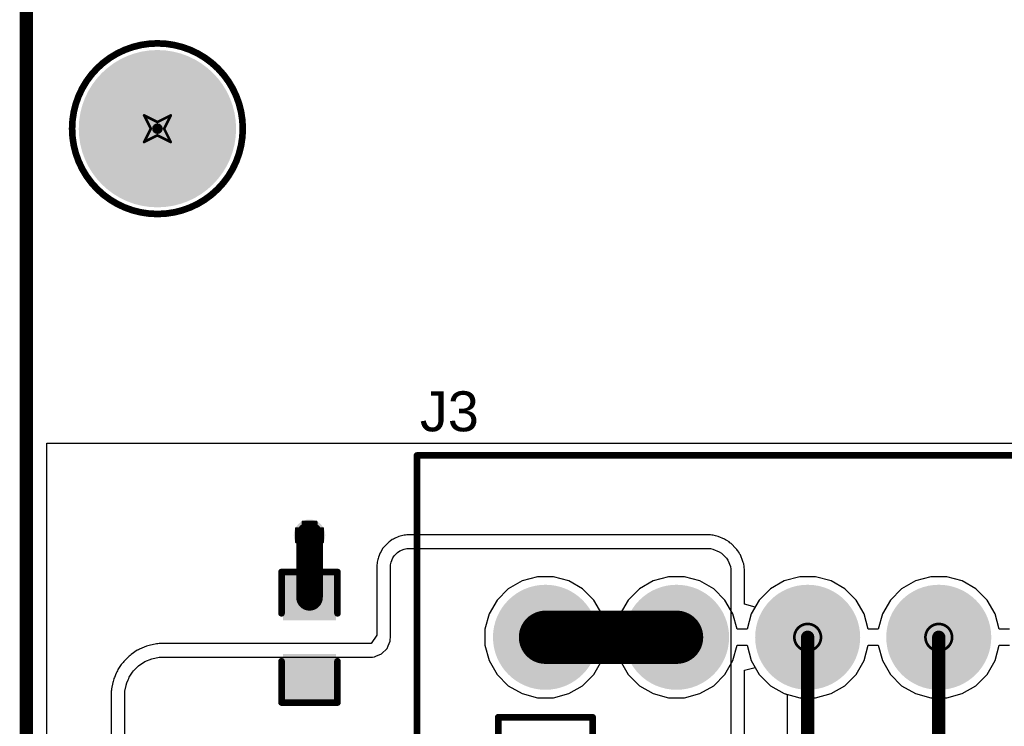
# Model space of a CAD drawing. Header units: inches. Extents: x -0.1 to 10.2, y 0 to 6.5.
# Tile 51 of 95: x 0 to 0.7, y 3.8 to 4.3. Entities that reach past the tile are written whole.
import ezdxf

# ---------------------------------------------------------------- set-up
doc = ezdxf.new("R2010")
doc.units = ezdxf.units.IN
doc.header["$MEASUREMENT"] = 0
for name, color, linetype in [('Board Outline', 216, 'Continuous'), ('Bottom Layer', 5, 'Continuous'), ('Bottom Solder', 6, 'Continuous'), ('Drill Drawing', 1, 'Continuous'), ('Multi-Layer', 9, 'Continuous'), ('Pad Holes', 156, 'Continuous'), ('Top Layer', 1, 'Continuous'), ('Top Overlay', 2, 'Continuous'), ('Top Paste', 8, 'Continuous'), ('Top Solder', 216, 'Continuous'), ('Via Holes', 16, 'Continuous')]:
    doc.layers.add(name, color=color, linetype=linetype)
doc.styles.add('Arial', font='txt', dxfattribs={"height": 0.2})

# ---------------------------------------------------------------- blocks, each defined once
blk = doc.blocks.new('B8B_XH_A_LF__SN__58')
at = {"layer": 'Bottom Layer'}
blk.add_hatch(color=5, dxfattribs=at).paths.add_polyline_path([(-0.30906, -0.03543), (-0.37992, -0.03543), (-0.37992, 0.03543), (-0.30906, 0.03543)])
h = blk.add_hatch(color=5, dxfattribs=at)
edge = h.paths.add_edge_path()
edge.add_arc((-0.24606, 0), 0.03543, 0, 360)
h = blk.add_hatch(color=5, dxfattribs=at)
edge = h.paths.add_edge_path()
edge.add_arc((-0.14764, 0), 0.03543, 0, 360)
h = blk.add_hatch(color=5, dxfattribs=at)
edge = h.paths.add_edge_path()
edge.add_arc((-0.04921, 0), 0.03543, 0, 360)
h = blk.add_hatch(color=5, dxfattribs=at)
edge = h.paths.add_edge_path()
edge.add_arc((0.04921, 0), 0.03543, 0, 360)
h = blk.add_hatch(color=5, dxfattribs=at)
edge = h.paths.add_edge_path()
edge.add_arc((0.14764, 0), 0.03543, 0, 360)
h = blk.add_hatch(color=5, dxfattribs=at)
edge = h.paths.add_edge_path()
edge.add_arc((0.24606, 0), 0.03543, 0, 360)
h = blk.add_hatch(color=5, dxfattribs=at)
edge = h.paths.add_edge_path()
edge.add_arc((0.34449, 0), 0.03543, 0, 360)
at = {"layer": 'Bottom Solder'}
blk.add_hatch(color=6, dxfattribs=at).paths.add_polyline_path([(-0.30506, -0.03943), (-0.38392, -0.03943), (-0.38392, 0.03943), (-0.30506, 0.03943)])
h = blk.add_hatch(color=6, dxfattribs=at)
edge = h.paths.add_edge_path()
edge.add_arc((-0.24606, 0), 0.03943, 0, 360)
h = blk.add_hatch(color=6, dxfattribs=at)
edge = h.paths.add_edge_path()
edge.add_arc((-0.14764, 0), 0.03943, 0, 360)
h = blk.add_hatch(color=6, dxfattribs=at)
edge = h.paths.add_edge_path()
edge.add_arc((-0.04921, 0), 0.03943, 0, 360)
h = blk.add_hatch(color=6, dxfattribs=at)
edge = h.paths.add_edge_path()
edge.add_arc((0.04921, 0), 0.03943, 0, 360)
h = blk.add_hatch(color=6, dxfattribs=at)
edge = h.paths.add_edge_path()
edge.add_arc((0.14764, 0), 0.03943, 0, 360)
h = blk.add_hatch(color=6, dxfattribs=at)
edge = h.paths.add_edge_path()
edge.add_arc((0.24606, 0), 0.03943, 0, 360)
h = blk.add_hatch(color=6, dxfattribs=at)
edge = h.paths.add_edge_path()
edge.add_arc((0.34449, 0), 0.03943, 0, 360)
at = {"layer": 'Multi-Layer'}
blk.add_hatch(color=9, dxfattribs=at).paths.add_polyline_path([(-0.30906, -0.03543), (-0.37992, -0.03543), (-0.37992, 0.03543), (-0.30906, 0.03543)])
h = blk.add_hatch(color=9, dxfattribs=at)
edge = h.paths.add_edge_path()
edge.add_arc((-0.24606, 0), 0.03543, 0, 360)
h = blk.add_hatch(color=9, dxfattribs=at)
edge = h.paths.add_edge_path()
edge.add_arc((-0.14764, 0), 0.03543, 0, 360)
h = blk.add_hatch(color=9, dxfattribs=at)
edge = h.paths.add_edge_path()
edge.add_arc((-0.04921, 0), 0.03543, 0, 360)
h = blk.add_hatch(color=9, dxfattribs=at)
edge = h.paths.add_edge_path()
edge.add_arc((0.04921, 0), 0.03543, 0, 360)
h = blk.add_hatch(color=9, dxfattribs=at)
edge = h.paths.add_edge_path()
edge.add_arc((0.14764, 0), 0.03543, 0, 360)
h = blk.add_hatch(color=9, dxfattribs=at)
edge = h.paths.add_edge_path()
edge.add_arc((0.24606, 0), 0.03543, 0, 360)
h = blk.add_hatch(color=9, dxfattribs=at)
edge = h.paths.add_edge_path()
edge.add_arc((0.34449, 0), 0.03543, 0, 360)
at = {"layer": 'Pad Holes'}
h = blk.add_hatch(color=7, dxfattribs=at)
edge = h.paths.add_edge_path()
edge.add_arc((-0.34449, 0), 0.01969, 0, 360)
h = blk.add_hatch(color=7, dxfattribs=at)
edge = h.paths.add_edge_path()
edge.add_arc((-0.24606, 0), 0.01969, 0, 360)
h = blk.add_hatch(color=7, dxfattribs=at)
edge = h.paths.add_edge_path()
edge.add_arc((-0.14764, 0), 0.01969, 0, 360)
h = blk.add_hatch(color=7, dxfattribs=at)
edge = h.paths.add_edge_path()
edge.add_arc((-0.04921, 0), 0.01969, 0, 360)
h = blk.add_hatch(color=7, dxfattribs=at)
edge = h.paths.add_edge_path()
edge.add_arc((0.04921, 0), 0.01969, 0, 360)
h = blk.add_hatch(color=7, dxfattribs=at)
edge = h.paths.add_edge_path()
edge.add_arc((0.14764, 0), 0.01969, 0, 360)
h = blk.add_hatch(color=7, dxfattribs=at)
edge = h.paths.add_edge_path()
edge.add_arc((0.24606, 0), 0.01969, 0, 360)
h = blk.add_hatch(color=7, dxfattribs=at)
edge = h.paths.add_edge_path()
edge.add_arc((0.34449, 0), 0.01969, 0, 360)
at = {"layer": 'Top Layer'}
blk.add_hatch(color=1, dxfattribs=at).paths.add_polyline_path([(-0.30906, -0.03543), (-0.37992, -0.03543), (-0.37992, 0.03543), (-0.30906, 0.03543)])
h = blk.add_hatch(color=1, dxfattribs=at)
edge = h.paths.add_edge_path()
edge.add_arc((-0.24606, 0), 0.03543, 0, 360)
h = blk.add_hatch(color=1, dxfattribs=at)
edge = h.paths.add_edge_path()
edge.add_arc((-0.14764, 0), 0.03543, 0, 360)
h = blk.add_hatch(color=1, dxfattribs=at)
edge = h.paths.add_edge_path()
edge.add_arc((-0.04921, 0), 0.03543, 0, 360)
h = blk.add_hatch(color=1, dxfattribs=at)
edge = h.paths.add_edge_path()
edge.add_arc((0.04921, 0), 0.03543, 0, 360)
h = blk.add_hatch(color=1, dxfattribs=at)
edge = h.paths.add_edge_path()
edge.add_arc((0.14764, 0), 0.03543, 0, 360)
h = blk.add_hatch(color=1, dxfattribs=at)
edge = h.paths.add_edge_path()
edge.add_arc((0.24606, 0), 0.03543, 0, 360)
h = blk.add_hatch(color=1, dxfattribs=at)
edge = h.paths.add_edge_path()
edge.add_arc((0.34449, 0), 0.03543, 0, 360)
at = {"layer": 'Top Solder'}
blk.add_hatch(color=216, dxfattribs=at).paths.add_polyline_path([(-0.30506, -0.03943), (-0.38392, -0.03943), (-0.38392, 0.03943), (-0.30506, 0.03943)])
h = blk.add_hatch(color=216, dxfattribs=at)
edge = h.paths.add_edge_path()
edge.add_arc((-0.24606, 0), 0.03943, 0, 360)
h = blk.add_hatch(color=216, dxfattribs=at)
edge = h.paths.add_edge_path()
edge.add_arc((-0.14764, 0), 0.03943, 0, 360)
h = blk.add_hatch(color=216, dxfattribs=at)
edge = h.paths.add_edge_path()
edge.add_arc((-0.04921, 0), 0.03943, 0, 360)
h = blk.add_hatch(color=216, dxfattribs=at)
edge = h.paths.add_edge_path()
edge.add_arc((0.04921, 0), 0.03943, 0, 360)
h = blk.add_hatch(color=216, dxfattribs=at)
edge = h.paths.add_edge_path()
edge.add_arc((0.14764, 0), 0.03943, 0, 360)
h = blk.add_hatch(color=216, dxfattribs=at)
edge = h.paths.add_edge_path()
edge.add_arc((0.24606, 0), 0.03943, 0, 360)
h = blk.add_hatch(color=216, dxfattribs=at)
edge = h.paths.add_edge_path()
edge.add_arc((0.34449, 0), 0.03943, 0, 360)
at = {"layer": 'Top Overlay', "const_width": 0.005}
for points in [[(0.44094, 0.08986), (-0.44094, 0.08986)], [(-0.44094, 0.08986), (-0.44094, -0.13652)], [(-0.37992, 0.08986), (-0.37992, 0.06008)], [(-0.30906, 0.08986), (-0.30906, 0.06008)], [(0.30906, 0.08986), (0.30906, 0.06008)], [(0.37992, 0.08986), (0.37992, 0.06008)], [(0.44094, 0.08986), (0.44094, -0.13652)], [(-0.30906, 0.06008), (-0.37992, 0.06008)], [(0.37992, 0.06008), (0.30906, 0.06008)], [(0.44094, -0.13652), (-0.44094, -0.13652)]]:
    blk.add_lwpolyline(points, dxfattribs=at)
at = {"layer": 'Top Overlay', "const_width": 0.0025}
for points in [[(-0.44219, 0.08986, 1), (-0.43969, 0.08986, 1)], [(-0.44219, 0.08986, 1), (-0.43969, 0.08986, 1)], [(-0.38117, 0.08986, 1), (-0.37867, 0.08986, 1)], [(-0.3103, 0.08986, 1), (-0.3078, 0.08986, 1)], [(0.30781, 0.08986, 1), (0.31031, 0.08986, 1)], [(0.37867, 0.08986, 1), (0.38117, 0.08986, 1)], [(0.4397, 0.08986, 1), (0.4422, 0.08986, 1)], [(0.4397, 0.08986, 1), (0.4422, 0.08986, 1)], [(-0.38117, 0.06008, 1), (-0.37867, 0.06008, 1)], [(-0.38117, 0.06008, 1), (-0.37867, 0.06008, 1)], [(-0.3103, 0.06008, 1), (-0.3078, 0.06008, 1)], [(-0.3103, 0.06008, 1), (-0.3078, 0.06008, 1)], [(0.30781, 0.06008, 1), (0.31031, 0.06008, 1)], [(0.30781, 0.06008, 1), (0.31031, 0.06008, 1)], [(0.37867, 0.06008, 1), (0.38117, 0.06008, 1)], [(0.37867, 0.06008, 1), (0.38117, 0.06008, 1)], [(-0.44219, -0.13652, 1), (-0.43969, -0.13652, 1)], [(-0.44219, -0.13652, 1), (-0.43969, -0.13652, 1)], [(0.4397, -0.13652, 1), (0.4422, -0.13652, 1)], [(0.4397, -0.13652, 1), (0.4422, -0.13652, 1)]]:
    blk.add_lwpolyline(points, format="xyb", close=True, dxfattribs=at)
blk = doc.blocks.new('C___0603_98')
at = {"layer": 'Top Layer'}
for points in [[(-0.015, 0.0175), (-0.015, -0.0175), (-0.045, -0.0175), (-0.045, 0.0175)], [(0.045, 0.0175), (0.045, -0.0175), (0.015, -0.0175), (0.015, 0.0175)]]:
    blk.add_hatch(color=1, dxfattribs=at).paths.add_polyline_path(points)
at = {"layer": 'Top Paste'}
for points in [[(-0.015, 0.0175), (-0.015, -0.0175), (-0.045, -0.0175), (-0.045, 0.0175)], [(0.045, 0.0175), (0.045, -0.0175), (0.015, -0.0175), (0.015, 0.0175)]]:
    blk.add_hatch(color=8, dxfattribs=at).paths.add_polyline_path(points)
at = {"layer": 'Top Solder'}
for points in [[(-0.01264, 0.01986), (-0.01264, -0.01986), (-0.04736, -0.01986), (-0.04736, 0.01986)], [(0.04736, 0.01986), (0.04736, -0.01986), (0.01264, -0.01986), (0.01264, 0.01986)]]:
    blk.add_hatch(color=216, dxfattribs=at).paths.add_polyline_path(points)
at = {"layer": 'Top Overlay', "const_width": 0.005}
for points in [[(-0.049, -0.021), (-0.049, 0.021)], [(-0.018, 0.021), (-0.049, 0.021)], [(0.049, 0.021), (0.018, 0.021)], [(0.049, -0.021), (0.049, 0.021)], [(-0.018, -0.021), (-0.049, -0.021)], [(0.049, -0.021), (0.018, -0.021)]]:
    blk.add_lwpolyline(points, dxfattribs=at)
at = {"layer": 'Top Overlay', "const_width": 0.0025}
for points in [[(-0.05025, 0.021, 1), (-0.04775, 0.021, 1)], [(-0.05025, 0.021, 1), (-0.04775, 0.021, 1)], [(-0.01925, 0.021, 1), (-0.01675, 0.021, 1)], [(0.01675, 0.021, 1), (0.01925, 0.021, 1)], [(0.04775, 0.021, 1), (0.05025, 0.021, 1)], [(0.04775, 0.021, 1), (0.05025, 0.021, 1)], [(-0.05025, -0.021, 1), (-0.04775, -0.021, 1)], [(-0.05025, -0.021, 1), (-0.04775, -0.021, 1)], [(-0.01925, -0.021, 1), (-0.01675, -0.021, 1)], [(0.01675, -0.021, 1), (0.01925, -0.021, 1)], [(0.04775, -0.021, 1), (0.05025, -0.021, 1)], [(0.04775, -0.021, 1), (0.05025, -0.021, 1)]]:
    blk.add_lwpolyline(points, format="xyb", close=True, dxfattribs=at)

msp = doc.modelspace()

# ---------------------------------------------------------------- hatches: boundary and pattern name
at = {"layer": 'Bottom Layer'}
h = msp.add_hatch(color=5, dxfattribs=at)
edge = h.paths.add_edge_path()
edge.add_arc((0.2126, 3.92701), 0.01181, 0, 360)
at = {"layer": 'Bottom Solder'}
h = msp.add_hatch(color=6, dxfattribs=at)
edge = h.paths.add_edge_path()
edge.add_arc((0.09842, 4.23228), 0.004, 0, 360)
at = {"layer": 'Pad Holes'}
h = msp.add_hatch(color=7, dxfattribs=at)
edge = h.paths.add_edge_path()
edge.add_arc((0.09842, 4.23228), 0.05906, 0, 360)
at = {"layer": 'Top Layer'}
h = msp.add_hatch(color=1, dxfattribs=at)
edge = h.paths.add_edge_path()
edge.add_arc((0.2126, 3.92701), 0.01181, 0, 360)
at = {"layer": 'Top Solder'}
h = msp.add_hatch(color=216, dxfattribs=at)
edge = h.paths.add_edge_path()
edge.add_arc((0.09842, 4.23228), 0.004, 0, 360)
at = {"layer": 'Via Holes'}
h = msp.add_hatch(color=7, dxfattribs=at)
edge = h.paths.add_edge_path()
edge.add_arc((0.2126, 3.92701), 0.00591, 0, 360)

# ---------------------------------------------------------------- linework, layer by layer
at = {"layer": 'Board Outline', "const_width": 0.01}
msp.add_lwpolyline([(0, 0), (0, 4.33071)], dxfattribs=at)
at = {"layer": 'Bottom Layer'}
for p, q in [((0.01529, 2.97828), (0.01529, 3.99606)), ((0.01529, 3.99606), (1.4152, 3.99606)), ((0.37223, 3.89273), (0.36187, 3.88675)), ((0.38378, 3.89583), (0.37223, 3.89273)), ((0.39574, 3.89583), (0.38378, 3.89583)), ((0.4073, 3.89273), (0.39574, 3.89583)), ((0.41766, 3.88675), (0.4073, 3.89273)), ((0.47065, 3.89273), (0.46029, 3.88675)), ((0.48221, 3.89583), (0.47065, 3.89273)), ((0.49417, 3.89583), (0.48221, 3.89583)), ((0.50573, 3.89273), (0.49417, 3.89583)), ((0.51609, 3.88675), (0.50573, 3.89273)), ((0.56908, 3.89273), (0.55872, 3.88675)), ((0.58063, 3.89583), (0.56908, 3.89273)), ((0.5926, 3.89583), (0.58063, 3.89583)), ((0.60415, 3.89273), (0.5926, 3.89583)), ((0.61451, 3.88675), (0.60415, 3.89273)), ((0.6675, 3.89273), (0.65714, 3.88675)), ((0.67906, 3.89583), (0.6675, 3.89273)), ((0.69102, 3.89583), (0.67906, 3.89583)), ((0.70258, 3.89273), (0.69102, 3.89583)), ((0.71294, 3.88675), (0.70258, 3.89273)), ((0.36187, 3.88675), (0.35341, 3.87829)), ((0.42612, 3.87829), (0.41766, 3.88675)), ((0.46029, 3.88675), (0.45183, 3.87829)), ((0.52454, 3.87829), (0.51609, 3.88675)), ((0.55872, 3.88675), (0.55026, 3.87829)), ((0.62297, 3.87829), (0.61451, 3.88675)), ((0.65714, 3.88675), (0.64868, 3.87829)), ((0.72139, 3.87829), (0.71294, 3.88675)), ((0.35341, 3.87829), (0.34743, 3.86793)), ((0.4321, 3.86793), (0.42612, 3.87829)), ((0.45183, 3.87829), (0.44585, 3.86793)), ((0.53053, 3.86793), (0.52454, 3.87829)), ((0.55026, 3.87829), (0.54428, 3.86793)), ((0.62895, 3.86793), (0.62297, 3.87829)), ((0.64868, 3.87829), (0.6427, 3.86793)), ((0.72738, 3.86793), (0.72139, 3.87829)), ((0.34743, 3.86793), (0.34433, 3.85638)), ((0.4352, 3.85638), (0.4321, 3.86793)), ((0.44585, 3.86793), (0.44276, 3.85638)), ((0.53362, 3.85638), (0.53053, 3.86793)), ((0.54428, 3.86793), (0.54118, 3.85638)), ((0.63205, 3.85638), (0.62895, 3.86793)), ((0.6427, 3.86793), (0.63961, 3.85638)), ((0.73047, 3.85638), (0.72738, 3.86793)), ((0.34433, 3.85638), (0.34433, 3.84441)), ((0.44276, 3.85638), (0.4352, 3.85638)), ((0.54118, 3.85638), (0.53362, 3.85638)), ((0.63961, 3.85638), (0.63205, 3.85638)), ((0.73803, 3.85638), (0.73047, 3.85638)), ((0.34433, 3.84441), (0.34743, 3.83286)), ((0.4321, 3.83286), (0.4352, 3.84441)), ((0.4352, 3.84441), (0.44276, 3.84441)), ((0.44276, 3.84441), (0.44585, 3.83286)), ((0.53053, 3.83286), (0.53362, 3.84441)), ((0.53362, 3.84441), (0.54118, 3.84441)), ((0.54118, 3.84441), (0.54428, 3.83286)), ((0.34743, 3.83286), (0.35341, 3.8225)), ((0.42612, 3.8225), (0.4321, 3.83286)), ((0.44585, 3.83286), (0.45183, 3.8225)), ((0.52454, 3.8225), (0.53053, 3.83286)), ((0.54428, 3.83286), (0.55026, 3.8225)), ((0.35341, 3.8225), (0.36187, 3.81404)), ((0.41766, 3.81404), (0.42612, 3.8225)), ((0.45183, 3.8225), (0.46029, 3.81404)), ((0.51609, 3.81404), (0.52454, 3.8225)), ((0.55026, 3.8225), (0.55872, 3.81404)), ((0.36187, 3.81404), (0.37223, 3.80806)), ((0.37223, 3.80806), (0.38378, 3.80496)), ((0.39574, 3.80496), (0.4073, 3.80806)), ((0.4073, 3.80806), (0.41766, 3.81404)), ((0.46029, 3.81404), (0.47065, 3.80806)), ((0.47065, 3.80806), (0.48221, 3.80496)), ((0.49417, 3.80496), (0.50573, 3.80806)), ((0.50573, 3.80806), (0.51609, 3.81404)), ((0.55872, 3.81404), (0.56908, 3.80806)), ((0.56908, 3.80806), (0.57132, 3.80746)), ((0.57132, 3.80746), (0.57132, 3.74755)), ((0.38378, 3.80496), (0.39574, 3.80496)), ((0.48221, 3.80496), (0.49417, 3.80496))]:
    msp.add_line(p, q, dxfattribs=at)
at = {"layer": 'Bottom Layer', "const_width": 0.01}
for points in [[(0.58661, 3.74755), (0.58661, 3.85039)], [(0.68504, 3.77547), (0.68504, 3.85039)]]:
    msp.add_lwpolyline(points, dxfattribs=at)
at = {"layer": 'Bottom Layer', "const_width": 0.005}
for points in [[(0.58411, 3.85039, 1), (0.58911, 3.85039, 1)], [(0.68254, 3.85039, 1), (0.68754, 3.85039, 1)]]:
    msp.add_lwpolyline(points, format="xyb", close=True, dxfattribs=at)
at = {"layer": 'Drill Drawing', "const_width": 0.002}
for points in [[(0.08842, 4.24228), (0.09842, 4.23728)], [(0.08842, 4.24228), (0.09342, 4.23228)], [(0.09842, 4.23728), (0.10842, 4.24228)], [(0.10342, 4.23228), (0.10842, 4.24228)], [(0.08842, 4.22228), (0.09342, 4.23228)], [(0.10342, 4.23228), (0.10842, 4.22228)], [(0.08842, 4.22228), (0.09842, 4.22728)], [(0.09842, 4.22728), (0.10842, 4.22228)], [(0.2026, 3.92201), (0.2026, 3.93201)], [(0.2026, 3.93201), (0.2076, 3.93201)], [(0.2076, 3.93201), (0.2076, 3.93701)], [(0.2076, 3.93701), (0.2176, 3.93701)], [(0.2176, 3.93201), (0.2176, 3.93701)], [(0.2176, 3.93201), (0.2226, 3.93201)], [(0.2226, 3.92201), (0.2226, 3.93201)], [(0.2026, 3.92201), (0.2076, 3.92201)], [(0.2076, 3.91701), (0.2076, 3.92201)], [(0.2176, 3.92201), (0.2226, 3.92201)], [(0.2176, 3.91701), (0.2176, 3.92201)], [(0.2076, 3.91701), (0.2176, 3.91701)]]:
    msp.add_lwpolyline(points, dxfattribs=at)
at = {"layer": 'Drill Drawing'}
for points, const_width in [([(0.08792, 4.24228, 1), (0.08892, 4.24228, 1)], 0.001), ([(0.08792, 4.24228, 1), (0.08892, 4.24228, 1)], 0.001), ([(0.09792, 4.23728, 1), (0.09892, 4.23728, 1)], 0.001), ([(0.09792, 4.23728, 1), (0.09892, 4.23728, 1)], 0.001), ([(0.10792, 4.24228, 1), (0.10892, 4.24228, 1)], 0.001), ([(0.10792, 4.24228, 1), (0.10892, 4.24228, 1)], 0.001), ([(0.09292, 4.23228, 1), (0.09392, 4.23228, 1)], 0.001), ([(0.09292, 4.23228, 1), (0.09392, 4.23228, 1)], 0.001), ([(0.10292, 4.23228, 1), (0.10392, 4.23228, 1)], 0.001), ([(0.10292, 4.23228, 1), (0.10392, 4.23228, 1)], 0.001), ([(0.08792, 4.22228, 1), (0.08892, 4.22228, 1)], 0.001), ([(0.08792, 4.22228, 1), (0.08892, 4.22228, 1)], 0.001), ([(0.09792, 4.22728, 1), (0.09892, 4.22728, 1)], 0.001), ([(0.09792, 4.22728, 1), (0.09892, 4.22728, 1)], 0.001), ([(0.10792, 4.22228, 1), (0.10892, 4.22228, 1)], 0.001), ([(0.10792, 4.22228, 1), (0.10892, 4.22228, 1)], 0.001), ([(0.2021, 3.93201, 1), (0.2031, 3.93201, 1)], 0.001), ([(0.2021, 3.93201, 1), (0.2031, 3.93201, 1)], 0.001), ([(0.2071, 3.93701, 1), (0.2081, 3.93701, 1)], 0.001), ([(0.2071, 3.93701, 1), (0.2081, 3.93701, 1)], 0.001), ([(0.2071, 3.93201, 1), (0.2081, 3.93201, 1)], 0.001), ([(0.2071, 3.93201, 1), (0.2081, 3.93201, 1)], 0.001), ([(0.2171, 3.93701, 1), (0.2181, 3.93701, 1)], 0.001), ([(0.2171, 3.93701, 1), (0.2181, 3.93701, 1)], 0.001), ([(0.2171, 3.93201, 1), (0.2181, 3.93201, 1)], 0.001), ([(0.2171, 3.93201, 1), (0.2181, 3.93201, 1)], 0.001), ([(0.2221, 3.93201, 1), (0.2231, 3.93201, 1)], 0.001), ([(0.2221, 3.93201, 1), (0.2231, 3.93201, 1)], 0.001), ([(0.2021, 3.92201, 1), (0.2031, 3.92201, 1)], 0.001), ([(0.2021, 3.92201, 1), (0.2031, 3.92201, 1)], 0.001), ([(0.2071, 3.92201, 1), (0.2081, 3.92201, 1)], 0.001), ([(0.2071, 3.92201, 1), (0.2081, 3.92201, 1)], 0.001), ([(0.2171, 3.92201, 1), (0.2181, 3.92201, 1)], 0.001), ([(0.2171, 3.92201, 1), (0.2181, 3.92201, 1)], 0.001), ([(0.2221, 3.92201, 1), (0.2231, 3.92201, 1)], 0.001), ([(0.2221, 3.92201, 1), (0.2231, 3.92201, 1)], 0.001), ([(0.2071, 3.91701, 1), (0.2081, 3.91701, 1)], 0.001), ([(0.2071, 3.91701, 1), (0.2081, 3.91701, 1)], 0.001), ([(0.2171, 3.91701, 1), (0.2181, 3.91701, 1)], 0.001), ([(0.2171, 3.91701, 1), (0.2181, 3.91701, 1)], 0.001), ([(0.39976, 3.85039, 1), (0.37976, 3.85039, 1)], 0.002), ([(0.49819, 3.85039, 1), (0.47819, 3.85039, 1)], 0.002), ([(0.59661, 3.85039, 1), (0.57661, 3.85039, 1)], 0.002), ([(0.69504, 3.85039, 1), (0.67504, 3.85039, 1)], 0.002), ([(0.37926, 3.85039, 1), (0.38026, 3.85039, 1)], 0.001), ([(0.39926, 3.85039, 1), (0.40026, 3.85039, 1)], 0.001), ([(0.47769, 3.85039, 1), (0.47869, 3.85039, 1)], 0.001), ([(0.49769, 3.85039, 1), (0.49869, 3.85039, 1)], 0.001), ([(0.57611, 3.85039, 1), (0.57711, 3.85039, 1)], 0.001), ([(0.59611, 3.85039, 1), (0.59711, 3.85039, 1)], 0.001), ([(0.67454, 3.85039, 1), (0.67554, 3.85039, 1)], 0.001), ([(0.69454, 3.85039, 1), (0.69554, 3.85039, 1)], 0.001)]:
    msp.add_lwpolyline(points, format="xyb", close=True, dxfattribs=dict(at, const_width=const_width))
at = {"layer": 'Top Layer'}
for p, q in [((0.01529, 2.97836), (0.01529, 3.99606)), ((0.01529, 3.99606), (1.4152, 3.99606)), ((0.27978, 3.92604), (0.27649, 3.92467)), ((0.28076, 3.92623), (0.27978, 3.92604)), ((0.28169, 3.92662), (0.28076, 3.92623)), ((0.28362, 3.927), (0.28169, 3.92662)), ((0.28463, 3.927), (0.28362, 3.927)), ((0.28561, 3.9272), (0.28463, 3.927)), ((0.28739, 3.9272), (0.28561, 3.9272)), ((0.51358, 3.9272), (0.28739, 3.9272)), ((0.28739, 3.9272), (0.28739, 3.9272)), ((0.51456, 3.927), (0.51358, 3.9272)), ((0.51557, 3.927), (0.51456, 3.927)), ((0.5175, 3.92662), (0.51557, 3.927)), ((0.51842, 3.92623), (0.5175, 3.92662)), ((0.51941, 3.92604), (0.51842, 3.92623)), ((0.52417, 3.92406), (0.51941, 3.92604)), ((0.26903, 3.91885), (0.26847, 3.91801)), ((0.27154, 3.92137), (0.26903, 3.91885)), ((0.27238, 3.92193), (0.27154, 3.92137)), ((0.27309, 3.92264), (0.27238, 3.92193)), ((0.27473, 3.92373), (0.27309, 3.92264)), ((0.27565, 3.92411), (0.27473, 3.92373)), ((0.27649, 3.92467), (0.27565, 3.92411)), ((0.52501, 3.92351), (0.52417, 3.92406)), ((0.52593, 3.92312), (0.52501, 3.92351)), ((0.52757, 3.92203), (0.52593, 3.92312)), ((0.52828, 3.92132), (0.52757, 3.92203)), ((0.52912, 3.92076), (0.52828, 3.92132)), ((0.53276, 3.91712), (0.52912, 3.92076)), ((0.26572, 3.9139), (0.26436, 3.91061)), ((0.26628, 3.91474), (0.26572, 3.9139)), ((0.26666, 3.91567), (0.26628, 3.91474)), ((0.26776, 3.9173), (0.26666, 3.91567)), ((0.26847, 3.91801), (0.26776, 3.9173)), ((0.27514, 3.91), (0.27624, 3.91164)), ((0.27624, 3.91164), (0.27875, 3.91416)), ((0.27875, 3.91416), (0.28039, 3.91525)), ((0.28039, 3.91525), (0.28368, 3.91662)), ((0.28368, 3.91662), (0.28561, 3.917)), ((0.28561, 3.917), (0.28739, 3.917)), ((0.28739, 3.917), (0.28739, 3.917)), ((0.28739, 3.917), (0.28739, 3.917)), ((0.28739, 3.917), (0.51358, 3.917)), ((0.51358, 3.917), (0.51551, 3.91662)), ((0.51551, 3.91662), (0.52027, 3.91464)), ((0.52027, 3.91464), (0.52191, 3.91355)), ((0.52191, 3.91355), (0.52286, 3.91259)), ((0.52286, 3.91259), (0.52555, 3.90991)), ((0.53332, 3.91628), (0.53276, 3.91712)), ((0.53403, 3.91557), (0.53332, 3.91628)), ((0.53512, 3.91393), (0.53403, 3.91557)), ((0.53551, 3.91301), (0.53512, 3.91393)), ((0.53606, 3.91217), (0.53551, 3.91301)), ((0.53804, 3.90741), (0.53606, 3.91217)), ((0.26339, 3.90577), (0.2632, 3.90478)), ((0.2632, 3.90478), (0.2632, 3.85187)), ((0.26378, 3.9087), (0.26339, 3.90677)), ((0.26339, 3.90677), (0.26339, 3.90577)), ((0.26416, 3.90963), (0.26378, 3.9087)), ((0.26436, 3.91061), (0.26416, 3.90963)), ((0.27339, 3.90478), (0.27378, 3.90671)), ((0.27339, 3.903), (0.27339, 3.90478)), ((0.27378, 3.90671), (0.27514, 3.91)), ((0.52555, 3.90991), (0.52664, 3.90827)), ((0.52664, 3.90827), (0.52862, 3.90351)), ((0.52862, 3.90351), (0.529, 3.90158)), ((0.53823, 3.90642), (0.53804, 3.90741)), ((0.53862, 3.9055), (0.53823, 3.90642)), ((0.539, 3.90357), (0.53862, 3.9055)), ((0.539, 3.90256), (0.539, 3.90357)), ((0.27339, 3.85039), (0.27339, 3.903)), ((0.529, 3.90158), (0.529, 3.899)), ((0.529, 3.899), (0.529, 3.87513)), ((0.5392, 3.90158), (0.539, 3.90256)), ((0.5392, 3.87513), (0.5392, 3.90158)), ((0.56908, 3.89273), (0.55872, 3.88675)), ((0.58063, 3.89583), (0.56908, 3.89273)), ((0.5926, 3.89583), (0.58063, 3.89583)), ((0.60415, 3.89273), (0.5926, 3.89583)), ((0.61451, 3.88675), (0.60415, 3.89273)), ((0.6675, 3.89273), (0.65714, 3.88675)), ((0.67906, 3.89583), (0.6675, 3.89273)), ((0.69102, 3.89583), (0.67906, 3.89583)), ((0.70258, 3.89273), (0.69102, 3.89583)), ((0.71294, 3.88675), (0.70258, 3.89273)), ((0.55872, 3.88675), (0.55026, 3.87829)), ((0.62297, 3.87829), (0.61451, 3.88675)), ((0.65714, 3.88675), (0.64868, 3.87829)), ((0.72139, 3.87829), (0.71294, 3.88675)), ((0.529, 3.87513), (0.529, 3.82566)), ((0.5472, 3.87299), (0.5392, 3.87513)), ((0.55026, 3.87829), (0.5472, 3.87299)), ((0.62895, 3.86793), (0.62297, 3.87829)), ((0.64868, 3.87829), (0.6427, 3.86793)), ((0.72738, 3.86793), (0.72139, 3.87829)), ((0.63205, 3.85638), (0.62895, 3.86793)), ((0.6427, 3.86793), (0.63961, 3.85638)), ((0.73047, 3.85638), (0.72738, 3.86793)), ((0.2632, 3.85187), (0.25882, 3.84568)), ((0.63961, 3.85638), (0.63205, 3.85638)), ((0.73803, 3.85638), (0.73047, 3.85638)), ((0.09212, 3.8443), (0.09119, 3.84392)), ((0.09761, 3.84539), (0.09212, 3.8443)), ((0.09861, 3.84539), (0.09761, 3.84539)), ((0.0996, 3.84559), (0.09861, 3.84539)), ((0.10239, 3.84559), (0.0996, 3.84559)), ((0.25789, 3.84559), (0.10239, 3.84559)), ((0.10239, 3.84559), (0.10239, 3.84559)), ((0.25882, 3.84568), (0.25789, 3.84559)), ((0.27164, 3.84393), (0.27311, 3.84747)), ((0.27311, 3.84747), (0.27325, 3.84897)), ((0.27325, 3.84897), (0.27334, 3.8499)), ((0.27325, 3.84897), (0.27325, 3.84897)), ((0.27334, 3.8499), (0.27339, 3.85039)), ((0.27334, 3.8499), (0.27334, 3.8499)), ((0.27339, 3.85039), (0.27339, 3.85039)), ((0.62895, 3.83286), (0.63205, 3.84441)), ((0.63205, 3.84441), (0.63961, 3.84441)), ((0.63961, 3.84441), (0.6427, 3.83286)), ((0.72738, 3.83286), (0.73047, 3.84441)), ((0.73047, 3.84441), (0.73803, 3.84441)), ((0.07792, 3.83682), (0.07708, 3.83626)), ((0.07863, 3.83753), (0.07792, 3.83682)), ((0.08328, 3.84064), (0.07863, 3.83753)), ((0.08421, 3.84102), (0.08328, 3.84064)), ((0.08504, 3.84158), (0.08421, 3.84102)), ((0.09021, 3.84372), (0.08504, 3.84158)), ((0.09119, 3.84392), (0.09021, 3.84372)), ((0.263, 3.83638), (0.26485, 3.83715)), ((0.26485, 3.83715), (0.26673, 3.83792)), ((0.26485, 3.83715), (0.26485, 3.83715)), ((0.26485, 3.83715), (0.26485, 3.83715)), ((0.26485, 3.83715), (0.26485, 3.83715)), ((0.26673, 3.83792), (0.27087, 3.84206)), ((0.27087, 3.84206), (0.27164, 3.84393)), ((0.27164, 3.84393), (0.27164, 3.84393)), ((0.27164, 3.84393), (0.27164, 3.84393)), ((0.0713, 3.82993), (0.06875, 3.82611)), ((0.07186, 3.83076), (0.0713, 3.82993)), ((0.07257, 3.83147), (0.07186, 3.83076)), ((0.07313, 3.83231), (0.07257, 3.83147)), ((0.07637, 3.83555), (0.07313, 3.83231)), ((0.07708, 3.83626), (0.07637, 3.83555)), ((0.07637, 3.83555), (0.07637, 3.83555)), ((0.08429, 3.82905), (0.08894, 3.83216)), ((0.08894, 3.83216), (0.09411, 3.8343)), ((0.09411, 3.8343), (0.0996, 3.83539)), ((0.0996, 3.83539), (0.10239, 3.83539)), ((0.10239, 3.83539), (0.10239, 3.83539)), ((0.10239, 3.83539), (0.10239, 3.83539)), ((0.10239, 3.83539), (0.25839, 3.83539)), ((0.25839, 3.83539), (0.25889, 3.83544)), ((0.25889, 3.83544), (0.25982, 3.83553)), ((0.25889, 3.83544), (0.25889, 3.83544)), ((0.25982, 3.83553), (0.26132, 3.83568)), ((0.25982, 3.83553), (0.25982, 3.83553)), ((0.26132, 3.83568), (0.263, 3.83638)), ((0.62297, 3.8225), (0.62895, 3.83286)), ((0.6427, 3.83286), (0.64868, 3.8225)), ((0.72139, 3.8225), (0.72738, 3.83286)), ((0.06743, 3.82342), (0.06606, 3.82011)), ((0.06781, 3.82435), (0.06743, 3.82342)), ((0.06743, 3.82342), (0.06743, 3.82342)), ((0.06837, 3.82519), (0.06781, 3.82435)), ((0.06875, 3.82611), (0.06837, 3.82519)), ((0.07723, 3.82045), (0.07978, 3.82426)), ((0.07978, 3.82426), (0.08034, 3.8251)), ((0.07978, 3.82426), (0.07978, 3.82426)), ((0.08034, 3.8251), (0.08223, 3.82699)), ((0.08223, 3.82699), (0.08358, 3.82834)), ((0.08358, 3.82834), (0.08429, 3.82905)), ((0.08358, 3.82834), (0.08358, 3.82834)), ((0.529, 3.82566), (0.529, 3.764)), ((0.5392, 3.82566), (0.5472, 3.8278)), ((0.5392, 3.76162), (0.5392, 3.82566)), ((0.5472, 3.8278), (0.55026, 3.8225)), ((0.55026, 3.8225), (0.55872, 3.81404)), ((0.61451, 3.81404), (0.62297, 3.8225)), ((0.64868, 3.8225), (0.65714, 3.81404)), ((0.71294, 3.81404), (0.72139, 3.8225)), ((0.06491, 3.81635), (0.064, 3.81179)), ((0.06509, 3.81727), (0.06491, 3.81635)), ((0.06491, 3.81635), (0.06491, 3.81635)), ((0.06491, 3.81635), (0.06491, 3.81635)), ((0.06548, 3.8182), (0.06509, 3.81727)), ((0.06567, 3.81918), (0.06548, 3.8182)), ((0.06575, 3.81937), (0.06567, 3.81918)), ((0.06606, 3.82011), (0.06575, 3.81938)), ((0.06575, 3.81938), (0.06575, 3.81937)), ((0.06575, 3.81937), (0.06575, 3.81937)), ((0.06606, 3.82011), (0.06606, 3.82011)), ((0.07491, 3.81436), (0.07509, 3.81528)), ((0.07509, 3.81528), (0.07517, 3.81547)), ((0.07517, 3.81547), (0.07548, 3.81621)), ((0.07548, 3.81621), (0.07634, 3.81831)), ((0.07548, 3.81621), (0.07548, 3.81621)), ((0.07634, 3.81831), (0.07685, 3.81952)), ((0.07685, 3.81952), (0.07723, 3.82045)), ((0.07685, 3.81952), (0.07685, 3.81952)), ((0.064, 3.81078), (0.0638, 3.8098)), ((0.0638, 3.8098), (0.0638, 3.807)), ((0.064, 3.81179), (0.064, 3.81078)), ((0.074, 3.8098), (0.0749, 3.8143)), ((0.074, 3.807), (0.074, 3.8098)), ((0.0749, 3.8143), (0.07491, 3.81436)), ((0.0749, 3.8143), (0.0749, 3.8143)), ((0.55872, 3.81404), (0.56908, 3.80806)), ((0.56908, 3.80806), (0.58063, 3.80496)), ((0.5926, 3.80496), (0.60415, 3.80806)), ((0.60415, 3.80806), (0.61451, 3.81404)), ((0.65714, 3.81404), (0.6675, 3.80806)), ((0.6675, 3.80806), (0.67906, 3.80496)), ((0.69102, 3.80496), (0.70258, 3.80806)), ((0.70258, 3.80806), (0.71294, 3.81404)), ((0.0638, 3.807), (0.0638, 2.97836)), ((0.074, 2.97836), (0.074, 3.807)), ((0.58063, 3.80496), (0.5926, 3.80496)), ((0.67906, 3.80496), (0.69102, 3.80496))]:
    msp.add_line(p, q, dxfattribs=at)
for points, const_width in [([(0.2126, 3.88039), (0.2126, 3.92701)], 0.02), ([(0.38976, 3.85039), (0.48819, 3.85039)], 0.04)]:
    msp.add_lwpolyline(points, dxfattribs=dict(at, const_width=const_width))
for points, const_width in [([(0.2076, 3.92701, 1), (0.2176, 3.92701, 1)], 0.01), ([(0.2076, 3.88039, 1), (0.2176, 3.88039, 1)], 0.01), ([(0.37976, 3.85039, 1), (0.39976, 3.85039, 1)], 0.02), ([(0.47819, 3.85039, 1), (0.49819, 3.85039, 1)], 0.02)]:
    msp.add_lwpolyline(points, format="xyb", close=True, dxfattribs=dict(at, const_width=const_width))
at = {"layer": 'Top Overlay'}
for points, const_width in [([(0.16249, 4.23228, 1), (0.03436, 4.23228, 1)], 0.005), ([(0.03311, 4.23228, 1), (0.03561, 4.23228, 1)], 0.0025), ([(0.16124, 4.23228, 1), (0.16374, 4.23228, 1)], 0.0025)]:
    msp.add_lwpolyline(points, format="xyb", close=True, dxfattribs=dict(at, const_width=const_width))

# ---------------------------------------------------------------- block references
for name, p, rotation in [('B8B_XH_A_LF__SN__58', (0.73425, 3.85039), 180), ('C___0603_98', (0.2126, 3.85039), 270)]:
    msp.add_blockref(name, p, dxfattribs=dict(rotation=rotation))

# ---------------------------------------------------------------- texts
at = {"layer": 'Top Overlay', "style": 'Arial'}
msp.add_text('J3', height=0.03, dxfattribs=at).set_placement((0.29547, 4.00506))

doc.saveas('drawing.dxf')
